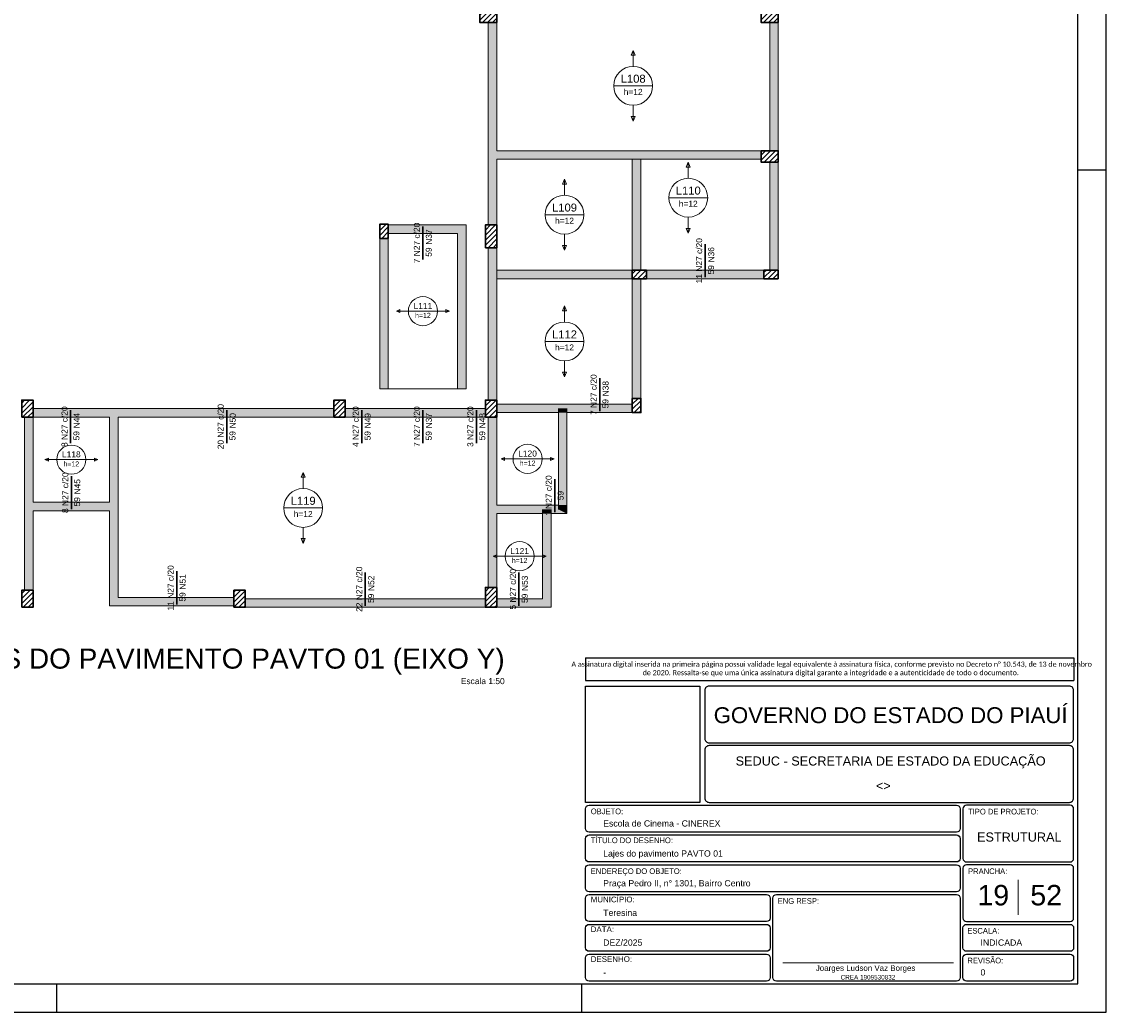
# Model space of a CAD drawing. Header units: millimetres. Extents: x 0 to 84.1, y 0 to 59.4.
# Tile 6 of 7: x 45.9 to 84.1, y 0 to 34.9. Entities that reach past the tile are written whole.
import ezdxf

# ---------------------------------------------------------------- set-up
doc = ezdxf.new("R2010")
doc.units = ezdxf.units.MM
doc.header["$MEASUREMENT"] = 0
doc.linetypes.add('NULL', pattern=[0])
doc.layers.get('0').update_dxf_attribs({"lineweight": 18})
for name, color, linetype, lineweight in [('Descrição da armadura', 7, 'Continuous', 0), ('DT-Armadura negativa', 4, 'Continuous', 30), ('DT-Hachura pilar em laje', 252, 'Continuous', 5), ('DT-Hachura viga em laje', 254, 'Continuous', 5), ('DT-Textos', 7, 'Continuous', 5), ('DT-Título', 3, 'Continuous', 20), ('FO-Pilares', 4, 'Continuous', 30), ('FO-Vigas', 1, 'Continuous', 20), ('Nível 1', 7, 'Continuous', 0), ('Textos', 7, 'Continuous', 9), ('Textos armaduras', 7, 'Continuous', 0)]:
    doc.layers.add(name, color=color, linetype=linetype, lineweight=lineweight)
for name, color, linetype in [('Pena 01', 1, 'Continuous'), ('SEDUC_MARF', 1, 'Continuous'), ('SEDUC_MARGG', 7, 'Continuous'), ('SEDUC_TXT01', 1, 'Continuous'), ('SEDUC_TXT02', 2, 'Continuous'), ('SEDUC_TXT05', 5, 'Continuous')]:
    doc.layers.add(name, color=color, linetype=linetype)
doc.styles.add('Arial', font='txt')
doc.styles.add('Calibri', font='txt')
doc.styles.add('TwCenMT', font='txt')

msp = doc.modelspace()

# ---------------------------------------------------------------- hatches: boundary and pattern name
at = {"layer": 'DT-Hachura pilar em laje', "linetype": 'Continuous'}
h = msp.add_hatch(dxfattribs=at)
h.set_pattern_fill('ANSI31', color=252, style=0)
h.paths.add_polyline_path([(62.014, 35.292), (62.014, 35.092), (62.014, 34.892), (62.314, 34.892), (62.614, 34.892), (62.614, 35.092), (62.614, 35.292), (62.314, 35.292)])
h = msp.add_hatch(dxfattribs=at)
h.set_pattern_fill('ANSI31', color=252, style=0)
h.paths.add_polyline_path([(71.935, 35.292), (71.935, 35.092), (71.935, 34.892), (72.235, 34.892), (72.535, 34.892), (72.535, 35.092), (72.535, 35.292), (72.235, 35.292)])
h = msp.add_hatch(dxfattribs=at)
h.set_pattern_fill('ANSI31', color=252, style=0)
h.paths.add_polyline_path([(71.935, 30.37), (71.935, 30.17), (71.935, 29.97), (72.235, 29.97), (72.535, 29.97), (72.535, 30.17), (72.535, 30.37), (72.235, 30.37)])
h = msp.add_hatch(dxfattribs=at)
h.set_pattern_fill('ANSI31', color=252, style=0)
h.paths.add_polyline_path([(58.494, 27.279), (58.644, 27.279), (58.794, 27.279), (58.794, 27.529), (58.794, 27.779), (58.644, 27.779), (58.494, 27.779), (58.494, 27.529)])
h = msp.add_hatch(dxfattribs=at)
h.set_pattern_fill('ANSI31', color=252, style=0)
h.paths.add_polyline_path([(62.214, 26.952), (62.414, 26.952), (62.614, 26.952), (62.614, 27.352), (62.614, 27.752), (62.414, 27.752), (62.214, 27.752), (62.214, 27.352)])
h = msp.add_hatch(dxfattribs=at)
h.set_pattern_fill('ANSI31', color=252, style=0)
h.paths.add_polyline_path([(67.894, 25.857), (67.894, 26.007), (67.894, 26.157), (67.644, 26.157), (67.394, 26.157), (67.394, 26.007), (67.394, 25.857), (67.644, 25.857)])
h = msp.add_hatch(dxfattribs=at)
h.set_pattern_fill('ANSI31', color=252, style=0)
h.paths.add_polyline_path([(72.534, 25.857), (72.534, 26.007), (72.534, 26.157), (72.284, 26.157), (72.034, 26.157), (72.034, 26.007), (72.034, 25.857), (72.284, 25.857)])
h = msp.add_hatch(dxfattribs=at)
h.set_pattern_fill('ANSI31', color=252, style=0)
h.paths.add_polyline_path([(45.872, 20.979), (46.072, 20.979), (46.272, 20.979), (46.272, 21.279), (46.272, 21.579), (46.072, 21.579), (45.872, 21.579), (45.872, 21.279)])
h = msp.add_hatch(dxfattribs=at)
h.set_pattern_fill('ANSI31', color=252, style=0)
h.paths.add_polyline_path([(56.874, 20.979), (57.074, 20.979), (57.274, 20.979), (57.274, 21.279), (57.274, 21.579), (57.074, 21.579), (56.874, 21.579), (56.874, 21.279)])
h = msp.add_hatch(dxfattribs=at)
h.set_pattern_fill('ANSI31', color=252, style=0)
h.paths.add_polyline_path([(62.214, 20.979), (62.414, 20.979), (62.614, 20.979), (62.614, 21.279), (62.614, 21.579), (62.414, 21.579), (62.214, 21.579), (62.214, 21.279)])
h = msp.add_hatch(dxfattribs=at)
h.set_pattern_fill('ANSI31', color=252, style=0)
h.paths.add_polyline_path([(67.394, 21.138), (67.544, 21.138), (67.694, 21.138), (67.694, 21.388), (67.694, 21.638), (67.544, 21.638), (67.394, 21.638), (67.394, 21.388)])
h = msp.add_hatch(dxfattribs=at)
h.set_pattern_fill('ANSI31', color=252, style=0)
h.paths.add_polyline_path([(62.614, 14.977), (62.414, 14.977), (62.214, 14.977), (62.214, 14.627), (62.214, 14.277), (62.414, 14.277), (62.614, 14.277), (62.614, 14.627)])
h = msp.add_hatch(dxfattribs=at)
h.set_pattern_fill('ANSI31', color=252, style=0)
h.paths.add_polyline_path([(45.872, 14.277), (46.072, 14.277), (46.272, 14.277), (46.272, 14.577), (46.272, 14.877), (46.072, 14.877), (45.872, 14.877), (45.872, 14.577)])
h = msp.add_hatch(dxfattribs=at)
h.set_pattern_fill('ANSI31', color=252, style=0)
h.paths.add_polyline_path([(53.35, 14.277), (53.55, 14.277), (53.75, 14.277), (53.75, 14.577), (53.75, 14.877), (53.55, 14.877), (53.35, 14.877), (53.35, 14.577)])
at = {"layer": 'DT-Hachura viga em laje', "linetype": 'Continuous'}
for points in [[(62.614, 30.371), (62.614, 30.371), (62.614, 34.892), (62.314, 34.892), (62.314, 30.221), (62.464, 30.221), (62.614, 30.371)], [(72.535, 34.892), (72.535, 34.892), (72.235, 34.892), (72.235, 30.371), (72.535, 30.371), (72.535, 34.892)], [(62.614, 30.071), (62.614, 30.071), (62.464, 30.221), (62.314, 30.221), (62.314, 27.752), (62.614, 27.752), (62.614, 30.071)], [(67.544, 30.371), (67.544, 30.371), (62.614, 30.371), (62.464, 30.221), (62.614, 30.071), (67.544, 30.071), (67.544, 30.371)], [(67.694, 30.07), (67.694, 30.07), (67.544, 30.221), (67.394, 30.071), (67.394, 26.157), (67.694, 26.157), (67.694, 30.07)], [(71.935, 30.371), (71.935, 30.371), (67.544, 30.371), (67.544, 30.07), (71.935, 30.07), (71.935, 30.371)], [(72.534, 29.971), (72.534, 29.971), (72.235, 29.971), (72.235, 26.157), (72.534, 26.157), (72.534, 29.971)], [(61.534, 27.752), (61.534, 27.752), (58.794, 27.752), (58.794, 27.452), (61.234, 27.452), (61.534, 27.752)], [(61.534, 27.752), (61.534, 27.752), (61.234, 27.452), (61.234, 21.978), (61.534, 21.978), (61.534, 27.752)], [(58.794, 27.28), (58.794, 27.28), (58.494, 27.28), (58.494, 21.978), (58.794, 21.978), (58.794, 27.28)], [(62.614, 26.952), (62.614, 26.952), (62.314, 26.952), (62.314, 26.007), (62.614, 26.007), (62.614, 26.952)], [(62.614, 26.007), (62.614, 26.007), (62.314, 26.007), (62.314, 21.58), (62.614, 21.58), (62.614, 26.007)], [(65.514, 26.157), (65.514, 26.157), (62.614, 26.157), (62.464, 26.007), (62.614, 25.857), (65.514, 25.857), (65.514, 26.157)], [(67.394, 26.157), (67.394, 26.157), (65.514, 26.157), (65.514, 25.857), (67.394, 25.857), (67.394, 26.157)], [(72.034, 26.157), (72.034, 26.157), (67.894, 26.157), (67.894, 25.857), (72.034, 25.857), (72.034, 26.157)], [(67.694, 25.857), (67.694, 25.857), (67.394, 25.857), (67.394, 21.638), (67.694, 21.638), (67.694, 25.857)], [(64.941, 21.288), (64.941, 21.288), (64.941, 21.438), (62.614, 21.438), (62.614, 21.138), (64.791, 21.138), (64.941, 21.288)], [(67.394, 21.438), (67.394, 21.438), (64.941, 21.438), (64.941, 21.288), (65.091, 21.138), (67.394, 21.138), (67.394, 21.438)], [(49.121, 21.13), (49.121, 21.13), (49.121, 21.28), (46.271, 21.28), (46.271, 20.98), (48.971, 20.98), (49.121, 21.13)], [(49.271, 20.98), (49.271, 20.98), (49.121, 21.13), (48.971, 20.98), (48.971, 17.981), (49.121, 17.831), (49.271, 17.831), (49.271, 20.98)], [(56.874, 21.28), (56.874, 21.28), (49.121, 21.28), (49.121, 21.13), (49.271, 20.98), (56.874, 20.98), (56.874, 21.28)], [(58.644, 21.28), (58.644, 21.28), (57.274, 21.28), (57.274, 20.98), (58.644, 20.98), (58.644, 21.28)], [(61.384, 21.28), (61.384, 21.28), (58.644, 21.28), (58.644, 20.98), (61.384, 20.98), (61.384, 21.28)], [(61.384, 21.28), (61.384, 21.28), (61.384, 20.979), (62.214, 20.979), (62.214, 21.28), (61.384, 21.28)], [(65.091, 21.288), (65.091, 21.288), (64.791, 21.288), (64.791, 21.138), (65.091, 21.138), (65.091, 21.288)], [(65.091, 21.138), (65.091, 21.138), (64.791, 21.138), (64.791, 17.877), (65.091, 17.877), (65.091, 21.138)], [(46.271, 17.981), (46.271, 17.981), (46.271, 20.98), (45.971, 20.98), (45.971, 17.831), (46.121, 17.831), (46.271, 17.981)], [(62.614, 17.877), (62.614, 17.877), (62.614, 20.98), (62.314, 20.98), (62.314, 17.727), (62.464, 17.727), (62.614, 17.877)], [(49.121, 17.831), (49.121, 17.831), (48.971, 17.981), (46.271, 17.981), (46.121, 17.831), (46.271, 17.681), (48.971, 17.681), (49.121, 17.831)], [(46.271, 17.681), (46.271, 17.681), (46.121, 17.831), (45.971, 17.831), (45.971, 14.877), (46.271, 14.877), (46.271, 17.681)], [(49.271, 14.626), (49.271, 14.626), (49.271, 17.831), (49.121, 17.831), (48.971, 17.681), (48.971, 14.326), (49.271, 14.626)], [(62.614, 17.577), (62.614, 17.577), (62.464, 17.727), (62.314, 17.727), (62.314, 14.977), (62.614, 14.977), (62.614, 17.577)], [(64.381, 17.727), (64.381, 17.727), (64.381, 17.877), (62.614, 17.877), (62.464, 17.727), (62.614, 17.577), (64.231, 17.577), (64.381, 17.727)], [(64.531, 17.727), (64.531, 17.727), (64.231, 17.727), (64.231, 17.577), (64.531, 17.577), (64.531, 17.727)], [(65.091, 17.577), (65.091, 17.577), (64.791, 17.877), (64.381, 17.877), (64.381, 17.727), (64.531, 17.577), (65.091, 17.577)], [(65.091, 17.877), (65.091, 17.877), (64.791, 17.877), (64.791, 17.727), (65.091, 17.577), (65.091, 17.877)], [(64.531, 17.577), (64.531, 17.577), (64.231, 17.577), (64.231, 14.577), (64.531, 14.277), (64.531, 17.577)], [(53.35, 14.626), (53.35, 14.626), (49.271, 14.626), (48.971, 14.326), (53.35, 14.326), (53.35, 14.626)], [(62.214, 14.577), (62.214, 14.577), (53.75, 14.577), (53.75, 14.277), (62.214, 14.277), (62.214, 14.577)], [(64.531, 14.277), (64.531, 14.277), (64.231, 14.577), (62.614, 14.577), (62.614, 14.277), (64.531, 14.277)]]:
    msp.add_hatch(color=254, dxfattribs=at).paths.add_polyline_path(points)

# ---------------------------------------------------------------- linework, layer by layer
msp.add_line((72.695, 1.742), (78.716, 1.742))
at = {"layer": 'DT-Armadura negativa'}
for points in [[(60.014, 26.532), (60.014, 27.702)], [(69.964, 25.907), (69.964, 27.078)], [(66.243, 21.188), (66.243, 22.358)], [(47.597, 20.059), (47.597, 21.229)], [(53.098, 20.059), (53.098, 21.229)], [(57.859, 20.059), (57.859, 21.229)], [(60.014, 20.059), (60.014, 21.229)], [(61.899, 20.059), (61.899, 21.229)], [(47.622, 17.731), (47.622, 18.901)], [(64.661, 17.627), (64.661, 18.798)], [(51.336, 14.376), (51.336, 15.547)], [(57.982, 14.327), (57.982, 15.498)], [(63.398, 14.327), (63.398, 15.498)]]:
    msp.add_lwpolyline(points, dxfattribs=at)
at = {"layer": 'DT-Textos'}
for p, q in [((67.424, 33.907), (67.354, 33.737)), ((67.354, 33.737), (67.495, 33.737)), ((67.495, 33.737), (67.424, 33.907)), ((66.739, 32.656), (68.11, 32.656)), ((67.495, 31.576), (67.354, 31.576)), ((67.354, 31.576), (67.424, 31.406)), ((67.424, 31.406), (67.495, 31.576)), ((69.365, 29.963), (69.295, 29.794)), ((69.436, 29.794), (69.365, 29.963)), ((69.295, 29.794), (69.436, 29.794)), ((65.004, 29.364), (64.934, 29.195)), ((64.934, 29.195), (65.075, 29.195)), ((65.075, 29.195), (65.004, 29.364)), ((68.68, 28.713), (70.051, 28.713)), ((64.319, 28.114), (65.69, 28.114)), ((69.436, 27.632), (69.295, 27.632)), ((69.295, 27.632), (69.365, 27.463)), ((69.365, 27.463), (69.436, 27.632)), ((65.075, 27.033), (64.934, 27.033)), ((64.934, 27.033), (65.004, 26.864)), ((65.004, 26.864), (65.075, 27.033)), ((65.004, 24.898), (64.934, 24.728)), ((65.075, 24.728), (65.004, 24.898)), ((59.204, 24.768), (59.077, 24.715)), ((59.077, 24.715), (59.204, 24.662)), ((59.204, 24.662), (59.204, 24.768)), ((59.5, 24.715), (60.528, 24.715)), ((60.952, 24.715), (60.825, 24.768)), ((60.825, 24.768), (60.825, 24.662)), ((60.825, 24.662), (60.952, 24.715)), ((64.934, 24.728), (65.075, 24.728)), ((64.319, 23.647), (65.69, 23.647)), ((65.075, 22.567), (64.934, 22.567)), ((64.934, 22.567), (65.004, 22.397)), ((65.004, 22.397), (65.075, 22.567)), ((46.811, 19.533), (46.684, 19.48)), ((46.811, 19.427), (46.811, 19.533)), ((48.56, 19.48), (48.433, 19.533)), ((48.433, 19.533), (48.433, 19.427)), ((62.893, 19.56), (62.766, 19.507)), ((62.766, 19.507), (62.893, 19.454)), ((62.893, 19.454), (62.893, 19.56)), ((63.189, 19.507), (64.217, 19.507)), ((64.641, 19.507), (64.514, 19.56)), ((64.514, 19.56), (64.514, 19.454)), ((64.514, 19.454), (64.641, 19.507)), ((46.684, 19.48), (46.811, 19.427)), ((47.108, 19.48), (48.136, 19.48)), ((48.433, 19.427), (48.56, 19.48)), ((55.793, 19.029), (55.722, 18.859)), ((55.722, 18.859), (55.863, 18.859)), ((55.863, 18.859), (55.793, 19.029)), ((55.107, 17.778), (56.478, 17.778)), ((55.863, 16.698), (55.722, 16.698)), ((55.722, 16.698), (55.793, 16.528)), ((55.793, 16.528), (55.863, 16.698)), ((62.613, 16.13), (62.486, 16.077)), ((62.486, 16.077), (62.613, 16.024)), ((62.613, 16.024), (62.613, 16.13)), ((62.909, 16.077), (63.937, 16.077)), ((64.361, 16.077), (64.234, 16.13)), ((64.234, 16.13), (64.234, 16.024)), ((64.234, 16.024), (64.361, 16.077))]:
    msp.add_line(p, q, dxfattribs=at)
for points in [[(67.424, 33.342), (67.424, 33.907)], [(67.424, 31.971), (67.424, 31.406)], [(69.365, 29.398), (69.365, 29.963)], [(65.004, 28.799), (65.004, 29.364)], [(69.365, 28.027), (69.365, 27.463)], [(65.004, 27.428), (65.004, 26.864)], [(65.004, 24.333), (65.004, 24.898)], [(59.5, 24.715), (59.077, 24.715)], [(60.528, 24.715), (60.952, 24.715)], [(65.004, 22.962), (65.004, 22.397)], [(63.189, 19.507), (62.766, 19.507)], [(64.217, 19.507), (64.641, 19.507)], [(47.108, 19.48), (46.684, 19.48)], [(48.136, 19.48), (48.56, 19.48)], [(55.793, 18.464), (55.793, 19.029)], [(55.793, 17.093), (55.793, 16.528)], [(62.909, 16.077), (62.486, 16.077)], [(63.937, 16.077), (64.361, 16.077)]]:
    msp.add_lwpolyline(points, dxfattribs=at)
for centre, radius in [((67.424, 32.656), 0.685), ((69.365, 28.713), 0.685), ((65.004, 28.114), 0.685), ((60.014, 24.715), 0.514), ((65.004, 23.647), 0.685), ((47.622, 19.48), 0.514), ((63.703, 19.507), 0.514), ((55.793, 17.778), 0.685), ((63.423, 16.077), 0.514)]:
    msp.add_circle(centre, radius, dxfattribs=at)
at = {"layer": 'FO-Pilares'}
for points in [[(62.014, 35.292), (62.014, 35.092), (62.014, 34.892), (62.314, 34.892), (62.614, 34.892), (62.614, 35.092), (62.614, 35.292), (62.314, 35.292), (62.014, 35.292)], [(71.935, 35.292), (71.935, 35.092), (71.935, 34.892), (72.235, 34.892), (72.535, 34.892), (72.535, 35.092), (72.535, 35.292), (72.235, 35.292), (71.935, 35.292)], [(71.935, 30.37), (71.935, 30.17), (71.935, 29.97), (72.235, 29.97), (72.535, 29.97), (72.535, 30.17), (72.535, 30.37), (72.235, 30.37), (71.935, 30.37)], [(58.494, 27.279), (58.644, 27.279), (58.794, 27.279), (58.794, 27.529), (58.794, 27.779), (58.644, 27.779), (58.494, 27.779), (58.494, 27.529), (58.494, 27.279)], [(62.214, 26.952), (62.414, 26.952), (62.614, 26.952), (62.614, 27.352), (62.614, 27.752), (62.414, 27.752), (62.214, 27.752), (62.214, 27.352), (62.214, 26.952)], [(67.894, 25.857), (67.894, 26.007), (67.894, 26.157), (67.644, 26.157), (67.394, 26.157), (67.394, 26.007), (67.394, 25.857), (67.644, 25.857), (67.894, 25.857)], [(72.534, 25.857), (72.534, 26.007), (72.534, 26.157), (72.284, 26.157), (72.034, 26.157), (72.034, 26.007), (72.034, 25.857), (72.284, 25.857), (72.534, 25.857)], [(45.872, 20.979), (46.072, 20.979), (46.272, 20.979), (46.272, 21.279), (46.272, 21.579), (46.072, 21.579), (45.872, 21.579), (45.872, 21.279), (45.872, 20.979)], [(56.874, 20.979), (57.074, 20.979), (57.274, 20.979), (57.274, 21.279), (57.274, 21.579), (57.074, 21.579), (56.874, 21.579), (56.874, 21.279), (56.874, 20.979)], [(62.214, 20.979), (62.414, 20.979), (62.614, 20.979), (62.614, 21.279), (62.614, 21.579), (62.414, 21.579), (62.214, 21.579), (62.214, 21.279), (62.214, 20.979)], [(67.394, 21.138), (67.544, 21.138), (67.694, 21.138), (67.694, 21.388), (67.694, 21.638), (67.544, 21.638), (67.394, 21.638), (67.394, 21.388), (67.394, 21.138)], [(62.614, 14.977), (62.414, 14.977), (62.214, 14.977), (62.214, 14.627), (62.214, 14.277), (62.414, 14.277), (62.614, 14.277), (62.614, 14.627), (62.614, 14.977)], [(45.872, 14.277), (46.072, 14.277), (46.272, 14.277), (46.272, 14.577), (46.272, 14.877), (46.072, 14.877), (45.872, 14.877), (45.872, 14.577), (45.872, 14.277)], [(53.35, 14.277), (53.55, 14.277), (53.75, 14.277), (53.75, 14.577), (53.75, 14.877), (53.55, 14.877), (53.35, 14.877), (53.35, 14.577), (53.35, 14.277)]]:
    msp.add_lwpolyline(points, close=True, dxfattribs=at)
at = {"layer": 'FO-Vigas'}
for p, q in [((62.314, 30.22), (62.314, 34.892)), ((62.614, 30.37), (62.614, 34.892)), ((72.235, 30.37), (72.235, 34.892)), ((72.535, 30.37), (72.535, 34.892)), ((62.314, 27.752), (62.314, 30.22)), ((62.614, 30.37), (67.544, 30.37)), ((67.544, 30.37), (71.935, 30.37)), ((62.614, 30.07), (67.544, 30.07)), ((62.614, 27.752), (62.614, 30.07)), ((67.394, 26.157), (67.394, 30.07)), ((67.544, 30.07), (71.935, 30.07)), ((67.694, 26.157), (67.694, 30.07)), ((72.235, 26.157), (72.235, 29.97)), ((72.535, 26.157), (72.535, 29.97)), ((58.794, 27.752), (61.534, 27.752)), ((61.534, 21.978), (61.534, 27.752)), ((58.494, 21.978), (58.494, 27.279)), ((58.794, 27.452), (61.234, 27.452)), ((58.794, 21.978), (58.794, 27.279)), ((61.234, 21.978), (61.234, 27.452)), ((62.314, 26.007), (62.314, 26.952)), ((62.614, 26.007), (62.614, 26.952)), ((62.314, 21.579), (62.314, 26.007)), ((62.614, 26.157), (65.514, 26.157)), ((62.614, 21.579), (62.614, 26.007)), ((65.514, 26.157), (67.394, 26.157)), ((67.894, 26.157), (72.034, 26.157)), ((62.614, 25.857), (65.514, 25.857)), ((65.514, 25.857), (67.394, 25.857)), ((67.394, 21.638), (67.394, 25.857)), ((67.694, 21.638), (67.694, 25.857)), ((67.894, 25.857), (72.034, 25.857)), ((58.494, 21.978), (58.794, 21.978)), ((58.794, 21.978), (61.234, 21.978)), ((61.234, 21.978), (61.534, 21.978)), ((62.614, 21.438), (64.941, 21.438)), ((64.941, 21.438), (67.394, 21.438)), ((46.272, 21.279), (49.122, 21.279)), ((49.122, 21.279), (56.874, 21.279)), ((57.274, 21.279), (58.644, 21.279)), ((58.644, 21.279), (61.384, 21.279)), ((61.384, 21.279), (62.214, 21.279)), ((62.614, 21.138), (64.791, 21.138)), ((64.791, 21.138), (64.791, 21.288)), ((64.791, 17.877), (64.791, 21.138)), ((65.091, 21.138), (65.091, 21.288)), ((65.091, 21.138), (67.394, 21.138)), ((65.091, 17.877), (65.091, 21.138)), ((45.972, 17.831), (45.972, 20.979)), ((46.272, 17.981), (46.272, 20.979)), ((46.272, 20.979), (48.972, 20.979)), ((48.972, 17.981), (48.972, 20.979)), ((49.272, 17.831), (49.272, 20.979)), ((49.272, 20.979), (56.874, 20.979)), ((57.274, 20.979), (58.644, 20.979)), ((58.644, 20.979), (61.384, 20.979)), ((61.384, 20.979), (62.214, 20.979)), ((62.314, 17.727), (62.314, 20.979)), ((62.614, 17.877), (62.614, 20.979)), ((46.272, 17.981), (48.972, 17.981)), ((45.972, 14.877), (45.972, 17.831)), ((46.272, 14.877), (46.272, 17.681)), ((46.272, 17.681), (48.972, 17.681)), ((48.972, 14.326), (48.972, 17.681)), ((49.272, 14.626), (49.272, 17.831)), ((62.314, 14.977), (62.314, 17.727)), ((62.614, 17.877), (64.381, 17.877)), ((64.231, 17.577), (64.231, 17.727)), ((64.381, 17.877), (64.791, 17.877)), ((64.531, 17.577), (64.531, 17.727)), ((64.791, 17.727), (64.791, 17.877)), ((65.091, 17.577), (65.091, 17.877)), ((62.614, 14.977), (62.614, 17.577)), ((62.614, 17.577), (64.231, 17.577)), ((64.231, 14.577), (64.231, 17.577)), ((64.531, 17.577), (65.091, 17.577)), ((64.531, 14.277), (64.531, 17.577)), ((49.272, 14.626), (53.35, 14.626)), ((53.75, 14.577), (62.214, 14.577)), ((62.614, 14.577), (64.231, 14.577)), ((48.972, 14.326), (53.35, 14.326)), ((53.75, 14.277), (62.214, 14.277)), ((62.614, 14.277), (64.531, 14.277))]:
    msp.add_line(p, q, dxfattribs=at)
at = {"layer": 'Nível 1'}
msp.add_line((80.998, 4.672), (80.998, 3.441), dxfattribs=at)
at = {"layer": 'Pena 01'}
for p, q in [((65.748, 12.495), (82.956, 12.495)), ((65.748, 12.495), (65.748, 11.697)), ((82.956, 12.495), (82.956, 11.697)), ((65.748, 11.697), (82.956, 11.697))]:
    msp.add_line(p, q, dxfattribs=at)
at = {"layer": 'SEDUC_MARF'}
for p, q in [((83.1, 29.7), (84.1, 29.7)), ((47.1, 1), (47.1, 0)), ((65.6, 1), (65.6, 0))]:
    msp.add_line(p, q, dxfattribs=at)
for points in [[(84.1, 59.4), (0, 59.4), (0, 0), (84.1, 0)], [(65.748, 11.497), (69.773, 11.497), (69.773, 7.4), (65.748, 7.4)]]:
    msp.add_lwpolyline(points, close=True, dxfattribs=at)
for points in [[(70.098, 9.5), (82.798, 9.5, 0.414214), (82.948, 9.65), (82.948, 9.65), (82.948, 11.35, 0.414214), (82.798, 11.5), (82.798, 11.5), (70.098, 11.5, 0.414214), (69.948, 11.35), (69.948, 11.35), (69.948, 9.65, 0.414214), (70.098, 9.5), (70.098, 9.5)], [(70.098, 7.4), (82.798, 7.4, 0.414214), (82.948, 7.55), (82.948, 7.55), (82.948, 9.25, 0.414214), (82.798, 9.4), (82.798, 9.4), (70.098, 9.4, 0.414214), (69.948, 9.25), (69.948, 9.25), (69.948, 7.55, 0.414214), (70.098, 7.4), (70.098, 7.4)], [(65.873, 7.3), (78.823, 7.3, -0.414214), (78.948, 7.175), (78.948, 7.175), (78.948, 6.475, -0.414214), (78.823, 6.35), (78.823, 6.35), (65.873, 6.35, -0.414214), (65.748, 6.475), (65.748, 6.475), (65.748, 7.175, -0.414214), (65.873, 7.3), (65.873, 7.3)], [(79.173, 5.3), (82.823, 5.3, 0.414214), (82.948, 5.425), (82.948, 5.425), (82.948, 7.175, 0.414214), (82.823, 7.3), (82.823, 7.3), (79.173, 7.3, 0.414214), (79.048, 7.175), (79.048, 7.175), (79.048, 5.425, 0.414214), (79.173, 5.3), (79.173, 5.3)], [(65.873, 6.25), (78.823, 6.25, -0.414214), (78.948, 6.125), (78.948, 6.125), (78.948, 5.425, -0.414214), (78.823, 5.3), (78.823, 5.3), (65.873, 5.3, -0.414214), (65.748, 5.425), (65.748, 5.425), (65.748, 6.125, -0.414214), (65.873, 6.25), (65.873, 6.25)], [(65.873, 5.2), (78.823, 5.2, -0.414214), (78.948, 5.075), (78.948, 5.075), (78.948, 4.375, -0.414214), (78.823, 4.25), (78.823, 4.25), (65.873, 4.25, -0.414214), (65.748, 4.375), (65.748, 4.375), (65.748, 5.075, -0.414214), (65.873, 5.2), (65.873, 5.2)], [(79.173, 3.2), (82.823, 3.2, 0.414214), (82.948, 3.325), (82.948, 3.325), (82.948, 5.075, 0.414214), (82.823, 5.2), (82.823, 5.2), (79.173, 5.2, 0.414214), (79.048, 5.075), (79.048, 5.075), (79.048, 3.325, 0.414214), (79.173, 3.2), (79.173, 3.2)], [(65.873, 4.15), (72.123, 4.15, -0.414214), (72.248, 4.025), (72.248, 4.025), (72.248, 3.325, -0.414214), (72.123, 3.2), (72.123, 3.2), (65.873, 3.2, -0.414214), (65.748, 3.325), (65.748, 3.325), (65.748, 4.025, -0.414214), (65.873, 4.15), (65.873, 4.15)], [(72.473, 4.15), (78.823, 4.15, -0.414214), (78.948, 4.025), (78.948, 4.025), (78.948, 1.225, -0.414214), (78.823, 1.1), (78.823, 1.1), (72.473, 1.1, -0.414214), (72.348, 1.225), (72.348, 1.225), (72.348, 4.025, -0.414214), (72.473, 4.15), (72.473, 4.15)], [(65.873, 3.1), (72.123, 3.1, -0.414214), (72.248, 2.975), (72.248, 2.975), (72.248, 2.275, -0.414214), (72.123, 2.15), (72.123, 2.15), (65.873, 2.15, -0.414214), (65.748, 2.275), (65.748, 2.275), (65.748, 2.975, -0.414214), (65.873, 3.1), (65.873, 3.1)], [(79.173, 3.1), (82.823, 3.1, -0.414214), (82.948, 2.975), (82.948, 2.975), (82.948, 2.275, -0.414214), (82.823, 2.15), (82.823, 2.15), (79.173, 2.15, -0.414214), (79.048, 2.275), (79.048, 2.275), (79.048, 2.975, -0.414214), (79.173, 3.1), (79.173, 3.1)], [(65.873, 2.05), (72.123, 2.05, -0.414214), (72.248, 1.925), (72.248, 1.925), (72.248, 1.225, -0.414214), (72.123, 1.1), (72.123, 1.1), (65.873, 1.1, -0.414214), (65.748, 1.225), (65.748, 1.225), (65.748, 1.925, -0.414214), (65.873, 2.05), (65.873, 2.05)], [(79.173, 2.05), (82.823, 2.05, -0.414214), (82.948, 1.925), (82.948, 1.925), (82.948, 1.225, -0.414214), (82.823, 1.1), (82.823, 1.1), (79.173, 1.1, -0.414214), (79.048, 1.225), (79.048, 1.225), (79.048, 1.925, -0.414214), (79.173, 2.05), (79.173, 2.05)]]:
    msp.add_lwpolyline(points, format="xyb", dxfattribs=at)
at = {"layer": 'SEDUC_MARGG'}
msp.add_lwpolyline([(2.5, 1), (83.1, 1), (83.1, 58.4), (2.5, 58.4)], close=True, dxfattribs=at)

# ---------------------------------------------------------------- texts
at = {"layer": 'Descrição da armadura', "linetype": 'NULL', "char_height": 0.2118, "rotation": 90.0002, "line_spacing_factor": 0.9, "style": 'Arial'}
for s, insert, width, attachment_point in [('7 N27 c/20', (59.908, 27.117), 2.80513, 8), ('N37', (60.331, 27.596), 1.06399, 9), ('11 N27 c/20', (69.858, 26.492), 3.1277, 8), ('N36', (70.282, 26.972), 1.06399, 9), ('7 N27 c/20', (66.137, 21.773), 2.80513, 8), ('N38', (66.56, 22.252), 1.06399, 9), ('20 N27 c/20', (52.992, 20.644), 3.1277, 8), ('8 N27 c/20', (47.49, 20.644), 2.80513, 8), ('N44', (47.914, 21.123), 1.06399, 9), ('N50', (53.415, 21.123), 1.06399, 9), ('4 N27 c/20', (57.753, 20.644), 2.80513, 8), ('N49', (58.177, 21.123), 1.06399, 9), ('7 N27 c/20', (59.908, 20.644), 2.80513, 8), ('N37', (60.331, 21.123), 1.06399, 9), ('3 N27 c/20', (61.793, 20.644), 2.80513, 8), ('N48', (62.216, 21.123), 1.06399, 9), ('8 N27 c/20', (47.515, 18.316), 2.80513, 8), ('N45', (47.939, 18.795), 1.06399, 9), ('1 N27 c/20', (64.555, 18.212), 2.80513, 8), ('11 N27 c/20', (51.23, 14.961), 3.1277, 8), ('22 N27 c/20', (57.876, 14.912), 3.1277, 8), ('N51', (51.653, 15.441), 1.06399, 9), ('N52', (58.3, 15.392), 1.06399, 9), ('5 N27 c/20', (63.292, 14.912), 2.80513, 8), ('N53', (63.715, 15.392), 1.06399, 9)]:
    msp.add_mtext(s, dxfattribs=dict(at, insert=insert, width=width, attachment_point=attachment_point))
at = {"layer": 'DT-Textos', "linetype": 'NULL', "attachment_point": 8, "line_spacing_factor": 0.798, "style": 'Arial'}
for s, insert, char_height, width in [('L108', (67.424, 32.763), 0.2824, 1.7352), ('h=12', (67.424, 32.338), 0.2118, 1.30642), ('L110', (69.365, 28.819), 0.2824, 1.7352), ('h=12', (69.365, 28.395), 0.2118, 1.30642), ('L109', (65.004, 28.22), 0.2824, 1.7352), ('h=12', (65.004, 27.796), 0.2118, 1.30642), ('L111', (60.013, 24.794), 0.2118, 1.29027), ('h=12', (60.013, 24.478), 0.1765, 1.12622), ('L112', (65.004, 23.754), 0.2824, 1.7352), ('h=12', (65.004, 23.329), 0.2118, 1.30642), ('L118', (47.621, 19.559), 0.2118, 1.29027), ('L120', (63.702, 19.586), 0.2118, 1.29027), ('h=12', (63.702, 19.27), 0.1765, 1.12622), ('h=12', (47.621, 19.242), 0.1765, 1.12622), ('L119', (55.793, 17.885), 0.2824, 1.7352), ('h=12', (55.793, 17.46), 0.2118, 1.30642), ('L121', (63.422, 16.156), 0.2118, 1.29027), ('h=12', (63.422, 15.84), 0.1765, 1.12622)]:
    msp.add_mtext(s, dxfattribs=dict(at, insert=insert, char_height=char_height, width=width))
at = {"layer": 'DT-Título', "linetype": 'NULL', "attachment_point": 9, "line_spacing_factor": 0.798, "style": 'Arial'}
for s, insert, char_height, width in [('ARMAÇÃO NEGATIVA DAS LAJES DO PAVIMENTO PAVTO 01 (EIXO Y)', (62.895, 11.897), 0.706, 66.01482), ('Escala 1:50', (62.895, 11.565), 0.2118, 3.03084)]:
    msp.add_mtext(s, dxfattribs=dict(at, insert=insert, char_height=char_height, width=width))
at = {"layer": 'Pena 01', "color": 3, "linetype": 'NULL', "insert": (74.388, 12.098), "char_height": 0.180371, "width": 18.64594, "attachment_point": 5, "style": 'Calibri'}
msp.add_mtext(' A assinatura digital inserida na primeira página possui validade legal equivalente à assinatura física, conforme previsto no Decreto n%%d 10.543, de 13 de novembro de 2020. Ressalta-se que uma única assinatura digital garante a integridade e a autenticidade de todo o documento.', dxfattribs=at)
at = {"layer": 'SEDUC_TXT01', "linetype": 'NULL', "char_height": 0.2, "width": 17.8054, "attachment_point": 1}
for s, insert, style in [('OBJETO:', (65.928, 7.183), 'TwCenMT'), ('TIPO DE PROJETO:', (79.228, 7.174), 'TwCenMT'), ('TÍTULO DO DESENHO:', (65.928, 6.163), 'TwCenMT'), ('ENDEREÇO DO OBJETO:', (65.928, 5.074), 'TwCenMT'), ('PRANCHA:', (79.228, 5.074), 'TwCenMT'), ('MUNICÍPIO:', (65.927, 4.077), 'Arial'), ('ENG RESP:', (72.519, 4.024), 'TwCenMT'), ('DATA:', (65.927, 3.027), 'Arial'), ('ESCALA:', (79.199, 2.974), 'TwCenMT'), ('DESENHO:', (65.927, 1.977), 'Arial'), ('REVISÃO:', (79.204, 1.924), 'TwCenMT')]:
    msp.add_mtext(s, dxfattribs=dict(at, insert=insert, style=style))
at = {"layer": 'SEDUC_TXT02', "linetype": 'NULL', "attachment_point": 8, "line_spacing_factor": 0.9, "style": 'Arial'}
for s, insert, char_height, width in [('SEDUC - SECRETARIA DE ESTADO DA EDUCAÇÃO ', (76.498, 8.6), 0.32, 21.75895), ('Joarges Ludson Vaz Borges', (75.616, 1.4), 0.2, 7.03555), ('CREA 1909530832', (75.7, 1.153), 0.16, 3.79178)]:
    msp.add_mtext(s, dxfattribs=dict(at, insert=insert, char_height=char_height, width=width))
at = {"layer": 'SEDUC_TXT05', "linetype": 'NULL', "insert": (76.498, 10.185), "char_height": 0.56, "width": 24.87697, "attachment_point": 8, "line_spacing_factor": 0.9, "style": 'Arial'}
msp.add_mtext('GOVERNO DO ESTADO DO PIAUÍ', dxfattribs=at)
at = {"layer": 'Textos', "linetype": 'NULL', "line_spacing_factor": 0.9, "style": 'Arial'}
for s, insert, char_height, width, attachment_point in [('<>', (76.241, 7.827), 0.32, 1.06781, 8), ('Escola de Cinema - CINEREX', (66.366, 6.545), 0.22, 8.10953, 7), ('ESTRUTURAL', (81.033, 6.014), 0.32, 5.90738, 8), ('Lajes do pavimento PAVTO 01', (66.366, 5.422), 0.22, 8.27799, 7), ('Praça Pedro II, n%%d 1301, Bairro Centro', (66.366, 4.372), 0.22, 10.16441, 7), ('19', (80.117, 3.759), 0.72, 2.26461, 8), ('52', (81.98, 3.759), 0.72, 2.26461, 8), ('Teresina', (66.366, 3.395), 0.22, 2.37438, 7), ('DEZ/2025', (66.366, 2.345), 0.22, 2.74146, 7), ('INDICADA', (79.666, 2.345), 0.22, 2.90699, 7), ('0', (79.666, 1.295), 0.22, 0.37369, 7), ('-', (66.366, 1.295), 0.22, 0.2398, 7)]:
    msp.add_mtext(s, dxfattribs=dict(at, insert=insert, char_height=char_height, width=width, attachment_point=attachment_point))
at = {"layer": 'Textos armaduras', "linetype": 'NULL', "char_height": 0.2118, "width": 1.04514, "rotation": 90.0002, "line_spacing_factor": 0.9, "style": 'Arial'}
for insert, attachment_point in [((60.111, 26.632), 1), ((70.061, 26.007), 1), ((66.34, 21.288), 1), ((47.694, 20.159), 1), ((53.195, 20.159), 1), ((57.956, 20.159), 1), ((60.111, 20.159), 1), ((61.996, 20.159), 1), ((64.759, 18.213), 2), ((47.719, 17.831), 1), ((51.433, 14.476), 1), ((58.08, 14.427), 1), ((63.495, 14.427), 1)]:
    msp.add_mtext('59', dxfattribs=dict(at, insert=insert, attachment_point=attachment_point))

doc.saveas('drawing.dxf')
